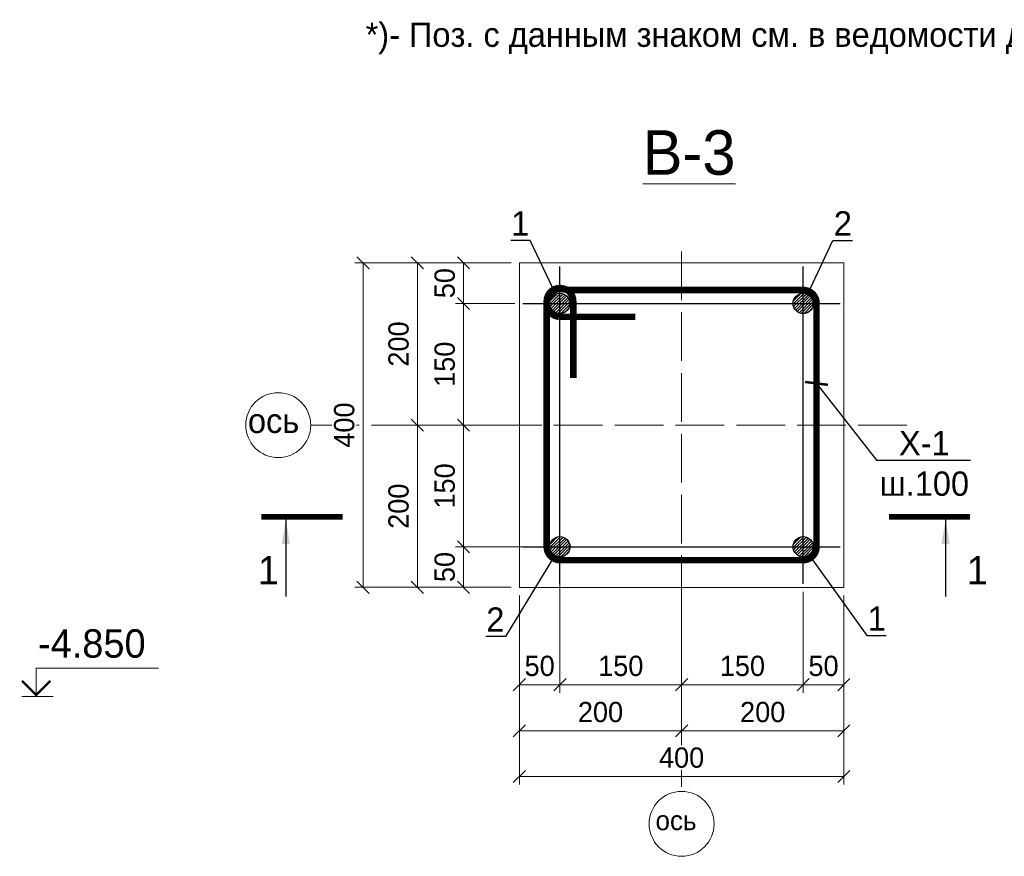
# Model space of a CAD drawing. Header units: millimetres. Extents: x -33345 to 4712671, y -3392 to 121473.
# Tile 190 of 256: x 1037238 to 1049378, y 53690 to 64004. Entities that reach past the tile are written whole.
import ezdxf
from ezdxf import colors
from ezdxf.entities.mleader import LeaderData, LeaderLine
from ezdxf.enums import TextEntityAlignment as Align
from ezdxf.math import Vec2, Vec3

# ---------------------------------------------------------------- set-up
doc = ezdxf.new("R2010")
doc.units = ezdxf.units.MM
doc.linetypes.add('ACAD_ISO02W100', pattern=[15, 12, -3])
doc.layers.add('_линия', color=7, linetype='Continuous')
doc.layers.add('A _razmer rtt', color=164, linetype='Continuous')
for name, color, linetype, lineweight in [('ACO-текст', 7, 'Continuous', 20), ('w-line', 7, 'Continuous', 0), ('КЖ Текст', 250, 'Continuous', 15)]:
    doc.layers.add(name, color=color, linetype=linetype, lineweight=lineweight)
doc.styles.add('ISO', font='isocpeui.ttf')
doc.styles.add('X-U-RW-01$0$StyleROMANS', font='GOTHIC.TTF')
doc.styles.add('ГОСТ 2.304', font='cs_gost2304.shx', dxfattribs={"oblique": 15})
doc.dimstyles.new('Copy(6) of 1-25', dxfattribs={"dimscale": 0, "dimtxt": 250, "dimasz": 150, "dimexe": 100, "dimexo": 100, "dimgap": 100, "dimtad": 1, "dimdec": 0, "dimtxsty": 'ГОСТ 2.304', "dimblk": 'OBLIQUE', "dimcen": 100, "dimdle": 1, "dimclrd": 256, "dimclre": 256, "dimclrt": 256, "dimadec": 0, "dimazin": 0, "dimtfac": 1, "dimtdec": 0, "dimtmove": 1, "dimatfit": 3, "dimfxl": 1.25, "dimtfill": 1, "dimlwd": 5, "dimlwe": 5, "dimarcsym": 2})

# ---------------------------------------------------------------- blocks, each defined once
blk = doc.blocks.new('_ArchTick')
at = {"color": 0, "linetype": 'ByBlock', "const_width": 0.15}
blk.add_lwpolyline([(-0.5, -0.5), (0.5, 0.5)], dxfattribs=at)
blk = doc.blocks.new('_Oblique')
at = {"color": 0, "linetype": 'ByBlock', "lineweight": -2}
blk.add_line((-0.5, -0.5), (0.5, 0.5), dxfattribs=at)
blk = doc.blocks.new('*D1572')
at = {"layer": '_линия', "lineweight": 5, "ltscale": 100, "transparency": 16777216}
for p, q in [((1043799, 57506), (1042610, 57506)), ((1042710, 57005), (1042710, 57507)), ((1043299, 57006), (1042610, 57006))]:
    blk.add_line(p, q, dxfattribs=at)
at = {"layer": 'Defpoints', "color": 0, "ltscale": 100, "transparency": 16777216}
for p in [(1042710, 57506), (1043899, 57506), (1043399, 57006)]:
    blk.add_point(p, dxfattribs=at)
at = {"layer": '_линия', "ltscale": 100, "transparency": 16777216, "insert": (1042479, 57256), "char_height": 250, "attachment_point": 5, "rotation": 90, "style": 'X-U-RW-01$0$StyleROMANS', "bg_fill": 3, "box_fill_scale": 1.1, "bg_fill_color": 256, "bg_fill_true_color": 13158600, "bg_fill_transparency": 0}
blk.add_mtext('50', dxfattribs=at)
at = {"layer": '_линия', "lineweight": 5, "ltscale": 100, "transparency": 16777216, "xscale": 150, "yscale": 150, "zscale": 150}
for p, rotation in [((1042710, 57506), 90), ((1042710, 57006), 270)]:
    blk.add_blockref('_Oblique', p, dxfattribs=dict(at, rotation=rotation))
blk = doc.blocks.new('*D1573')
at = {"layer": '_линия', "lineweight": 5, "ltscale": 100, "transparency": 16777216}
for p, q in [((1043299, 59006), (1042610, 59006)), ((1042710, 57505), (1042710, 59007)), ((1043799, 57506), (1042610, 57506))]:
    blk.add_line(p, q, dxfattribs=at)
at = {"layer": 'Defpoints', "color": 0, "ltscale": 100, "transparency": 16777216}
for p in [(1042710, 59006), (1043399, 59006), (1043899, 57506)]:
    blk.add_point(p, dxfattribs=at)
at = {"layer": '_линия', "lineweight": 5, "ltscale": 100, "transparency": 16777216, "xscale": 150, "yscale": 150, "zscale": 150}
for p, rotation in [((1042710, 59006), 90), ((1042710, 57506), 270)]:
    blk.add_blockref('_Oblique', p, dxfattribs=dict(at, rotation=rotation))
at = {"layer": '_линия', "ltscale": 100, "transparency": 16777216, "insert": (1042479, 58256), "char_height": 250, "attachment_point": 5, "rotation": 90, "style": 'X-U-RW-01$0$StyleROMANS', "bg_fill": 3, "box_fill_scale": 1.1, "bg_fill_color": 256, "bg_fill_true_color": 13158600, "bg_fill_transparency": 0}
blk.add_mtext('150', dxfattribs=at)
blk = doc.blocks.new('*D1574')
at = {"layer": '_линия', "lineweight": 5, "ltscale": 100, "transparency": 16777216}
for p, q in [((1043342, 60506), (1042610, 60506)), ((1042710, 59005), (1042710, 60507)), ((1043299, 59006), (1042610, 59006))]:
    blk.add_line(p, q, dxfattribs=at)
at = {"layer": 'Defpoints', "color": 0, "ltscale": 100, "transparency": 16777216}
for p in [(1042710, 60506), (1043442, 60506), (1043399, 59006)]:
    blk.add_point(p, dxfattribs=at)
at = {"layer": '_линия', "lineweight": 5, "ltscale": 100, "transparency": 16777216, "xscale": 150, "yscale": 150, "zscale": 150}
for p, rotation in [((1042710, 60506), 90), ((1042710, 59006), 270)]:
    blk.add_blockref('_Oblique', p, dxfattribs=dict(at, rotation=rotation))
at = {"layer": '_линия', "ltscale": 100, "transparency": 16777216, "insert": (1042479, 59756), "char_height": 250, "attachment_point": 5, "rotation": 90, "style": 'X-U-RW-01$0$StyleROMANS', "bg_fill": 3, "box_fill_scale": 1.1, "bg_fill_color": 256, "bg_fill_true_color": 13158600, "bg_fill_transparency": 0}
blk.add_mtext('150', dxfattribs=at)
blk = doc.blocks.new('*D1575')
at = {"layer": '_линия', "lineweight": 5, "ltscale": 100, "transparency": 16777216}
for p, q in [((1043299, 61006), (1042610, 61006)), ((1042710, 60505), (1042710, 61007)), ((1043342, 60506), (1042610, 60506))]:
    blk.add_line(p, q, dxfattribs=at)
at = {"layer": 'Defpoints', "color": 0, "ltscale": 100, "transparency": 16777216}
for p in [(1042710, 61006), (1043399, 61006), (1043442, 60506)]:
    blk.add_point(p, dxfattribs=at)
at = {"layer": '_линия', "ltscale": 100, "transparency": 16777216, "insert": (1042479, 60756), "char_height": 250, "attachment_point": 5, "rotation": 90, "style": 'X-U-RW-01$0$StyleROMANS', "bg_fill": 3, "box_fill_scale": 1.1, "bg_fill_color": 256, "bg_fill_true_color": 13158600, "bg_fill_transparency": 0}
blk.add_mtext('50', dxfattribs=at)
at = {"layer": '_линия', "lineweight": 5, "ltscale": 100, "transparency": 16777216, "xscale": 150, "yscale": 150, "zscale": 150}
for p, rotation in [((1042710, 61006), 90), ((1042710, 60506), 270)]:
    blk.add_blockref('_Oblique', p, dxfattribs=dict(at, rotation=rotation))
blk = doc.blocks.new('*D1576')
at = {"layer": '_линия', "lineweight": 5, "ltscale": 100, "transparency": 16777216}
for p, q in [((1043299, 61006), (1042041, 61006)), ((1042141, 61007), (1042141, 59005)), ((1043299, 59006), (1042041, 59006))]:
    blk.add_line(p, q, dxfattribs=at)
at = {"layer": 'Defpoints', "color": 0, "ltscale": 100, "transparency": 16777216}
for p in [(1043399, 61006), (1042141, 59006), (1043399, 59006)]:
    blk.add_point(p, dxfattribs=at)
at = {"layer": '_линия', "lineweight": 5, "ltscale": 100, "transparency": 16777216, "xscale": 150, "yscale": 150, "zscale": 150}
for p, rotation in [((1042141, 61006), 90), ((1042141, 59006), 270)]:
    blk.add_blockref('_Oblique', p, dxfattribs=dict(at, rotation=rotation))
at = {"layer": '_линия', "ltscale": 100, "transparency": 16777216, "insert": (1041910, 60006), "char_height": 250, "attachment_point": 5, "rotation": 90, "style": 'X-U-RW-01$0$StyleROMANS', "bg_fill": 3, "box_fill_scale": 1.1, "bg_fill_color": 256, "bg_fill_true_color": 13158600, "bg_fill_transparency": 0}
blk.add_mtext('200', dxfattribs=at)
blk = doc.blocks.new('*D1577')
at = {"layer": '_линия', "lineweight": 5, "ltscale": 100, "transparency": 16777216}
for p, q in [((1043299, 59006), (1042041, 59006)), ((1042141, 59007), (1042141, 57005)), ((1043299, 57006), (1042041, 57006))]:
    blk.add_line(p, q, dxfattribs=at)
at = {"layer": 'Defpoints', "color": 0, "ltscale": 100, "transparency": 16777216}
for p in [(1043399, 59006), (1042141, 57006), (1043399, 57006)]:
    blk.add_point(p, dxfattribs=at)
at = {"layer": '_линия', "lineweight": 5, "ltscale": 100, "transparency": 16777216, "xscale": 150, "yscale": 150, "zscale": 150}
for p, rotation in [((1042141, 59006), 90), ((1042141, 57006), 270)]:
    blk.add_blockref('_Oblique', p, dxfattribs=dict(at, rotation=rotation))
at = {"layer": '_линия', "ltscale": 100, "transparency": 16777216, "insert": (1041910, 58006), "char_height": 250, "attachment_point": 5, "rotation": 90, "style": 'X-U-RW-01$0$StyleROMANS', "bg_fill": 3, "box_fill_scale": 1.1, "bg_fill_color": 256, "bg_fill_true_color": 13158600, "bg_fill_transparency": 0}
blk.add_mtext('200', dxfattribs=at)
blk = doc.blocks.new('*D1578')
at = {"layer": '_линия', "lineweight": 5, "ltscale": 100, "transparency": 16777216}
for p, q in [((1043299, 61006), (1041371, 61006)), ((1041471, 57005), (1041471, 61007)), ((1043299, 57006), (1041371, 57006))]:
    blk.add_line(p, q, dxfattribs=at)
at = {"layer": 'Defpoints', "color": 0, "ltscale": 100, "transparency": 16777216}
for p in [(1041471, 61006), (1043399, 61006), (1043399, 57006)]:
    blk.add_point(p, dxfattribs=at)
at = {"layer": '_линия', "lineweight": 5, "ltscale": 100, "transparency": 16777216, "xscale": 150, "yscale": 150, "zscale": 150}
for p, rotation in [((1041471, 61006), 90), ((1041471, 57006), 270)]:
    blk.add_blockref('_Oblique', p, dxfattribs=dict(at, rotation=rotation))
at = {"layer": '_линия', "ltscale": 100, "transparency": 16777216, "insert": (1041240, 59006), "char_height": 250, "attachment_point": 5, "rotation": 90, "style": 'X-U-RW-01$0$StyleROMANS', "bg_fill": 3, "box_fill_scale": 1.1, "bg_fill_color": 256, "bg_fill_true_color": 13158600, "bg_fill_transparency": 0}
blk.add_mtext('400', dxfattribs=at)
blk = doc.blocks.new('*D1579')
at = {"layer": '_линия', "lineweight": 5, "ltscale": 100, "transparency": 16777216}
for p, q in [((1043899, 57406), (1043899, 55705)), ((1043399, 56906), (1043399, 55705)), ((1043398, 55805), (1043900, 55805))]:
    blk.add_line(p, q, dxfattribs=at)
at = {"layer": 'Defpoints', "color": 0, "ltscale": 100, "transparency": 16777216}
for p in [(1043899, 57506), (1043399, 57006), (1043899, 55805)]:
    blk.add_point(p, dxfattribs=at)
at = {"layer": '_линия', "ltscale": 100, "transparency": 16777216, "insert": (1043649, 56036), "char_height": 250, "attachment_point": 5, "style": 'X-U-RW-01$0$StyleROMANS', "bg_fill": 3, "box_fill_scale": 1.1, "bg_fill_color": 256, "bg_fill_true_color": 13158600, "bg_fill_transparency": 0}
blk.add_mtext('50', dxfattribs=at)
at = {"layer": '_линия', "lineweight": 5, "ltscale": 100, "transparency": 16777216, "xscale": 150, "yscale": 150, "zscale": 150, "rotation": 180}
blk.add_blockref('_Oblique', (1043399, 55805), dxfattribs=at)
at = {"layer": '_линия', "lineweight": 5, "ltscale": 100, "transparency": 16777216, "xscale": 150, "yscale": 150, "zscale": 150}
blk.add_blockref('_Oblique', (1043899, 55805), dxfattribs=at)
blk = doc.blocks.new('*D1580')
at = {"layer": '_линия', "lineweight": 5, "ltscale": 100, "transparency": 16777216}
for p, q in [((1043899, 57406), (1043899, 55705)), ((1045399, 56906), (1045399, 55705)), ((1043898, 55805), (1045400, 55805))]:
    blk.add_line(p, q, dxfattribs=at)
at = {"layer": 'Defpoints', "color": 0, "ltscale": 100, "transparency": 16777216}
for p in [(1043899, 57506), (1045399, 57006), (1045399, 55805)]:
    blk.add_point(p, dxfattribs=at)
at = {"layer": '_линия', "lineweight": 5, "ltscale": 100, "transparency": 16777216, "xscale": 150, "yscale": 150, "zscale": 150, "rotation": 180}
blk.add_blockref('_Oblique', (1043899, 55805), dxfattribs=at)
at = {"layer": '_линия', "lineweight": 5, "ltscale": 100, "transparency": 16777216, "xscale": 150, "yscale": 150, "zscale": 150}
blk.add_blockref('_Oblique', (1045399, 55805), dxfattribs=at)
at = {"layer": '_линия', "ltscale": 100, "transparency": 16777216, "insert": (1044649, 56036), "char_height": 250, "attachment_point": 5, "style": 'X-U-RW-01$0$StyleROMANS', "bg_fill": 3, "box_fill_scale": 1.1, "bg_fill_color": 256, "bg_fill_true_color": 13158600, "bg_fill_transparency": 0}
blk.add_mtext('150', dxfattribs=at)
blk = doc.blocks.new('*D1581')
at = {"layer": '_линия', "lineweight": 5, "ltscale": 100, "transparency": 16777216}
for p, q in [((1046899, 56949), (1046899, 55705)), ((1045399, 56906), (1045399, 55705)), ((1045398, 55805), (1046900, 55805))]:
    blk.add_line(p, q, dxfattribs=at)
at = {"layer": 'Defpoints', "color": 0, "ltscale": 100, "transparency": 16777216}
for p in [(1045399, 57006), (1046899, 57049), (1046899, 55805)]:
    blk.add_point(p, dxfattribs=at)
at = {"layer": '_линия', "lineweight": 5, "ltscale": 100, "transparency": 16777216, "xscale": 150, "yscale": 150, "zscale": 150, "rotation": 180}
blk.add_blockref('_Oblique', (1045399, 55805), dxfattribs=at)
at = {"layer": '_линия', "lineweight": 5, "ltscale": 100, "transparency": 16777216, "xscale": 150, "yscale": 150, "zscale": 150}
blk.add_blockref('_Oblique', (1046899, 55805), dxfattribs=at)
at = {"layer": '_линия', "ltscale": 100, "transparency": 16777216, "insert": (1046149, 56036), "char_height": 250, "attachment_point": 5, "style": 'X-U-RW-01$0$StyleROMANS', "bg_fill": 3, "box_fill_scale": 1.1, "bg_fill_color": 256, "bg_fill_true_color": 13158600, "bg_fill_transparency": 0}
blk.add_mtext('150', dxfattribs=at)
blk = doc.blocks.new('*D1582')
at = {"layer": '_линия', "lineweight": 5, "ltscale": 100, "transparency": 16777216}
for p, q in [((1046899, 56949), (1046899, 55705)), ((1047399, 56906), (1047399, 55705)), ((1046898, 55805), (1047400, 55805))]:
    blk.add_line(p, q, dxfattribs=at)
at = {"layer": 'Defpoints', "color": 0, "ltscale": 100, "transparency": 16777216}
for p in [(1046899, 57049), (1047399, 57006), (1047399, 55805)]:
    blk.add_point(p, dxfattribs=at)
at = {"layer": '_линия', "ltscale": 100, "transparency": 16777216, "insert": (1047149, 56036), "char_height": 250, "attachment_point": 5, "style": 'X-U-RW-01$0$StyleROMANS', "bg_fill": 3, "box_fill_scale": 1.1, "bg_fill_color": 256, "bg_fill_true_color": 13158600, "bg_fill_transparency": 0}
blk.add_mtext('50', dxfattribs=at)
at = {"layer": '_линия', "lineweight": 5, "ltscale": 100, "transparency": 16777216, "xscale": 150, "yscale": 150, "zscale": 150, "rotation": 180}
blk.add_blockref('_Oblique', (1046899, 55805), dxfattribs=at)
at = {"layer": '_линия', "lineweight": 5, "ltscale": 100, "transparency": 16777216, "xscale": 150, "yscale": 150, "zscale": 150}
blk.add_blockref('_Oblique', (1047399, 55805), dxfattribs=at)
blk = doc.blocks.new('*D1583')
at = {"layer": '_линия', "lineweight": 5, "ltscale": 100, "transparency": 16777216}
for p, q in [((1045399, 56906), (1045399, 55136)), ((1047399, 56906), (1047399, 55136)), ((1047400, 55236), (1045398, 55236))]:
    blk.add_line(p, q, dxfattribs=at)
at = {"layer": 'Defpoints', "color": 0, "ltscale": 100, "transparency": 16777216}
for p in [(1045399, 57006), (1047399, 57006), (1045399, 55236)]:
    blk.add_point(p, dxfattribs=at)
at = {"layer": '_линия', "lineweight": 5, "ltscale": 100, "transparency": 16777216, "xscale": 150, "yscale": 150, "zscale": 150, "rotation": 180}
blk.add_blockref('_Oblique', (1045399, 55236), dxfattribs=at)
at = {"layer": '_линия', "lineweight": 5, "ltscale": 100, "transparency": 16777216, "xscale": 150, "yscale": 150, "zscale": 150}
blk.add_blockref('_Oblique', (1047399, 55236), dxfattribs=at)
at = {"layer": '_линия', "ltscale": 100, "transparency": 16777216, "insert": (1046399, 55467), "char_height": 250, "attachment_point": 5, "style": 'X-U-RW-01$0$StyleROMANS', "bg_fill": 3, "box_fill_scale": 1.1, "bg_fill_color": 256, "bg_fill_true_color": 13158600, "bg_fill_transparency": 0}
blk.add_mtext('200', dxfattribs=at)
blk = doc.blocks.new('*D1584')
at = {"layer": '_линия', "lineweight": 5, "ltscale": 100, "transparency": 16777216}
for p, q in [((1043399, 56906), (1043399, 55136)), ((1045399, 56906), (1045399, 55136)), ((1045400, 55236), (1043398, 55236))]:
    blk.add_line(p, q, dxfattribs=at)
at = {"layer": 'Defpoints', "color": 0, "ltscale": 100, "transparency": 16777216}
for p in [(1043399, 57006), (1045399, 57006), (1043399, 55236)]:
    blk.add_point(p, dxfattribs=at)
at = {"layer": '_линия', "lineweight": 5, "ltscale": 100, "transparency": 16777216, "xscale": 150, "yscale": 150, "zscale": 150, "rotation": 180}
blk.add_blockref('_Oblique', (1043399, 55236), dxfattribs=at)
at = {"layer": '_линия', "lineweight": 5, "ltscale": 100, "transparency": 16777216, "xscale": 150, "yscale": 150, "zscale": 150}
blk.add_blockref('_Oblique', (1045399, 55236), dxfattribs=at)
at = {"layer": '_линия', "ltscale": 100, "transparency": 16777216, "insert": (1044399, 55467), "char_height": 250, "attachment_point": 5, "style": 'X-U-RW-01$0$StyleROMANS', "bg_fill": 3, "box_fill_scale": 1.1, "bg_fill_color": 256, "bg_fill_true_color": 13158600, "bg_fill_transparency": 0}
blk.add_mtext('200', dxfattribs=at)
blk = doc.blocks.new('*D1585')
at = {"layer": '_линия', "lineweight": 5, "ltscale": 100, "transparency": 16777216}
for p, q in [((1043399, 56906), (1043399, 54574)), ((1047399, 56906), (1047399, 54574)), ((1043398, 54674), (1047400, 54674))]:
    blk.add_line(p, q, dxfattribs=at)
at = {"layer": 'Defpoints', "color": 0, "ltscale": 100, "transparency": 16777216}
for p in [(1043399, 57006), (1047399, 57006), (1047399, 54674)]:
    blk.add_point(p, dxfattribs=at)
at = {"layer": '_линия', "lineweight": 5, "ltscale": 100, "transparency": 16777216, "xscale": 150, "yscale": 150, "zscale": 150, "rotation": 180}
blk.add_blockref('_Oblique', (1043399, 54674), dxfattribs=at)
at = {"layer": '_линия', "lineweight": 5, "ltscale": 100, "transparency": 16777216, "xscale": 150, "yscale": 150, "zscale": 150}
blk.add_blockref('_Oblique', (1047399, 54674), dxfattribs=at)
at = {"layer": '_линия', "ltscale": 100, "transparency": 16777216, "insert": (1045399, 54905), "char_height": 250, "attachment_point": 5, "style": 'X-U-RW-01$0$StyleROMANS', "bg_fill": 3, "box_fill_scale": 1.1, "bg_fill_color": 256, "bg_fill_true_color": 13158600, "bg_fill_transparency": 0}
blk.add_mtext('400', dxfattribs=at)

msp = doc.modelspace()

# ---------------------------------------------------------------- hatches: boundary and pattern name
h = msp.add_hatch()
h.set_pattern_fill('ANSI31', color=1, scale=8, style=0)
h.set_pattern_definition([(45, (762651.994, -100361.063), (-17.9605122, 17.9605122), [])])
edge = h.paths.add_edge_path()
edge.add_arc((1043898.601, 60505.66), 125, 0, 360)
h = msp.add_hatch()
h.set_pattern_fill('ANSI31', color=1, scale=8, style=0)
h.set_pattern_definition([(45, (765651.994, -100361.063), (-17.9605122, 17.9605122), [])])
edge = h.paths.add_edge_path()
edge.add_arc((1046898.601, 60505.66), 125, 0, 360)
h = msp.add_hatch()
h.set_pattern_fill('ANSI31', color=1, scale=8, style=0)
h.set_pattern_definition([(45, (762651.994, -103361.063), (-17.9605122, 17.9605122), [])])
edge = h.paths.add_edge_path()
edge.add_arc((1043898.601, 57505.66), 125, 0, 360)
h = msp.add_hatch()
h.set_pattern_fill('ANSI31', color=1, scale=8, style=0)
h.set_pattern_definition([(45, (765651.994, -103361.063), (-17.9605122, 17.9605122), [])])
edge = h.paths.add_edge_path()
edge.add_arc((1046898.601, 57505.66), 125, 0, 360)

# ---------------------------------------------------------------- linework, layer by layer
at = {"color": 1, "linetype": 'ACAD_ISO02W100', "lineweight": 5, "ltscale": 50}
for p, q in [((1045398.601, 61147.006), (1045398.601, 54489.968)), ((1040825.417, 59005.66), (1048224.886, 59005.66))]:
    msp.add_line(p, q, dxfattribs=at)
at = {"color": 7, "ltscale": 100}
for p, q in [((1043898.601, 57049.041), (1043898.601, 60962.278)), ((1046898.601, 57049.041), (1046898.601, 60962.278)), ((1043441.983, 60505.66), (1047355.22, 60505.66)), ((1043441.983, 57505.66), (1047355.22, 57505.66))]:
    msp.add_line(p, q, dxfattribs=at)
at = {"linetype": 'Continuous', "lineweight": 25, "ltscale": 4}
for p, q in [((1040519.144, 57841.236), (1040519.144, 56891.236)), ((1048654.308, 57841.236), (1048654.308, 56891.236))]:
    msp.add_line(p, q, dxfattribs=at)
at = {"lineweight": 13}
msp.add_line((1037265.288, 55658.85), (1037650.288, 55658.85), dxfattribs=at)
at = {"lineweight": 25, "const_width": 80}
msp.add_lwpolyline([(1044063.429, 59584.924), (1044063.429, 60531.994, 1), (1043735.576, 60531.994), (1043735.576, 57505.777, 0.413991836), (1043900.173, 57341.056), (1046898.601, 57341.056, 0.422070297), (1047063.147, 57510.062), (1047063.147, 60507.547, 0.415613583), (1046897.435, 60672.469), (1043968.537, 60672.469, 1.129654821), (1043885.842, 60340.062), (1044829.627, 60340.062)], format="xyb", dxfattribs=at)
at = {"linetype": 'Continuous', "lineweight": 25, "ltscale": 4, "const_width": 70}
msp.add_lwpolyline([(1048954.308, 57876.236), (1047954.308, 57876.236)], dxfattribs=at)
at = {"lineweight": 13}
msp.add_lwpolyline([(1037440.288, 55658.85), (1037440.288, 56008.85), (1038947.711, 56008.85)], dxfattribs=at)
at = {"lineweight": 13, "const_width": 28}
msp.add_lwpolyline([(1037265.288, 55853.646), (1037440.288, 55678.646), (1037615.288, 55853.646)], dxfattribs=at)
at = {"color": 1, "lineweight": 30}
for centre in [(1043898.601, 60505.66), (1046898.601, 60505.66), (1043898.601, 57505.66), (1046898.601, 57505.66)]:
    msp.add_circle(centre, 125, dxfattribs=at)
at = {"color": 7, "lineweight": 13, "ltscale": 0.5}
for centre in [(1040425.417, 59005.66), (1045398.601, 54089.968)]:
    msp.add_circle(centre, 400, dxfattribs=at)
at = {"color": 7, "lineweight": 15}
msp.add_arc((1043598.601, 57305.66), 205, 127.5609086, 127.5718693, dxfattribs=at)
at = {"linetype": 'Continuous', "lineweight": 25, "ltscale": 4}
for points in [[(1040519.144, 57841.236), (1040569.422, 57540.785), (1040468.866, 57540.785)], [(1048654.308, 57841.236), (1048604.03, 57540.785), (1048704.586, 57540.785)]]:
    msp.add_solid(points, dxfattribs=at)
at = {"layer": 'w-line', "color": 0, "ltscale": 100}
msp.add_lwpolyline([(1043398.601, 61005.66), (1047398.601, 61005.66), (1047398.601, 57005.66), (1043398.601, 57005.66)], close=True, dxfattribs=at)

# ---------------------------------------------------------------- texts
at = {"linetype": 'Continuous', "lineweight": 25, "ltscale": 4, "style": 'X-U-RW-01$0$StyleROMANS'}
for p in [(1040174.144, 57041.236), (1048915.975, 57041.236)]:
    msp.add_text('1', height=350, dxfattribs=at).set_placement(p)
at = {"lineweight": 25, "insert": (1037463.54, 56488.784), "char_height": 350, "width": 793.46123, "attachment_point": 1, "style": 'X-U-RW-01$0$StyleROMANS'}
msp.add_mtext('-4.850', dxfattribs=at)
at = {"layer": 'A _razmer rtt', "attachment_point": 1, "style": 'X-U-RW-01$0$StyleROMANS'}
for insert, char_height, width in [((1040052.03, 59208.38), 300, 223.60227), ((1045077.331, 54252.144), 240, 178.88182)]:
    msp.add_mtext('ось', dxfattribs=dict(at, insert=insert, char_height=char_height, width=width))
at = {"layer": 'ACO-текст', "insert": (1041503.025, 63969.251), "char_height": 300, "width": 11576.00056, "attachment_point": 1, "style": 'X-U-RW-01$0$StyleROMANS'}
msp.add_mtext('*)- Поз. с данным знаком см. в ведомости деталей', dxfattribs=at)
at = {"layer": 'КЖ Текст', "color": 0, "style": 'X-U-RW-01$0$StyleROMANS'}
msp.add_text('%%UВ-3', height=550, dxfattribs=at).set_placement((1045491.381, 62091.452), align=Align.CENTER)

# ---------------------------------------------------------------- leaders
at = {"lineweight": 25}
ml = msp.add_multileader_mtext('Standard', dxfattribs=at)
ml.set_content('1', color=256, style='X-U-RW-01$0$StyleROMANS')
ml.set_leader_properties()
ml.build(insert=Vec2(0, 0))
ml.multileader.update_dxf_attribs({"text_left_attachment_type": 6, "text_right_attachment_type": 6, "dogleg_length": 10, "arrow_head_size": 200})
ctx = ml.context
ctx.base_point, ctx.char_height, ctx.arrow_head_size, ctx.plane_origin = Vec3(1043442.392, 61282.811), 300, 200, Vec3(1042750.601, 60605.66)
ctx.left_attachment, ctx.right_attachment, ctx.text_align_type = 6, 6, 2
notes = []
notes.append((ctx, [(0, (1, 1, 0), (1043533.278, 61282.811), (-1, 0), 10, [(0, [(1043898.601, 60505.66)], 0, [])])]))
ctx.mtext.insert, ctx.mtext.alignment, ctx.mtext.flow_direction = Vec3(1043521.278, 61642.811), 3, 5
ml = msp.add_multileader_mtext('Standard', dxfattribs=at)
ml.set_content('2', color=256, style='X-U-RW-01$0$StyleROMANS')
ml.set_leader_properties()
ml.build(insert=Vec2(0, 0))
ml.multileader.update_dxf_attribs({"text_left_attachment_type": 6, "text_right_attachment_type": 6, "dogleg_length": 10, "arrow_head_size": 200})
ctx = ml.context
ctx.base_point, ctx.char_height, ctx.arrow_head_size, ctx.plane_origin = Vec3(1047273.925, 61282.811), 300, 200, Vec3(1048046.601, 60605.66)
ctx.left_attachment, ctx.right_attachment = 6, 6
notes.append((ctx, [(0, (1, 1, 0), (1047263.925, 61282.811), (1, 0), 10, [(0, [(1046898.601, 60505.66)], 0, [])])]))
ctx.mtext.insert, ctx.mtext.flow_direction = Vec3(1047275.925, 61642.811), 5
ml = msp.add_multileader_mtext('Standard', dxfattribs=at)
ml.set_content('Х-1\\Pш.100', color=256, style='X-U-RW-01$0$StyleROMANS')
ml.set_leader_properties()
ml.set_arrow_properties(name='ARCHTICK')
ml.build(insert=Vec2(0, 0))
ml.multileader.update_dxf_attribs({"text_left_attachment_type": 6, "text_right_attachment_type": 6, "dogleg_length": 10, "arrow_head_size": 200})
ctx = ml.context
ctx.base_point, ctx.char_height, ctx.arrow_head_size, ctx.plane_origin = Vec3(1047810.181, 58574.272), 300, 200, Vec3(1045623.205, 59549.402)
ctx.left_attachment, ctx.right_attachment, ctx.text_align_type = 6, 6, 1
notes.append((ctx, [(0, (1, 1, 0), (1047800.181, 58574.272), (1, 0), 10, [(0, [(1047063.147, 59520.316)], 0, [])])]))
ctx.mtext.insert, ctx.mtext.alignment, ctx.mtext.flow_direction = Vec3(1048392.093, 58934.272), 2, 5
for ctx, leaders in notes:
    for number, flags, end, landing, length, lines in leaders:
        leader = LeaderData()
        leader.index, (leader.has_last_leader_line, leader.has_dogleg_vector, leader.attachment_direction) = number, flags
        leader.last_leader_point, leader.dogleg_vector, leader.dogleg_length = Vec3(end), Vec3(landing), length
        for number, points, colour, breaks in lines:
            line = LeaderLine()
            line.index, line.vertices, line.color, line.breaks = number, Vec3.list(points), colors.encode_raw_color(colour), breaks
            leader.lines.append(line)
        ctx.leaders.append(leader)

# ---------------------------------------------------------------- next in the draw order: dimensions: what is measured, and where the dimension line sits
at = {"layer": '_линия', "color": 177, "ltscale": 100, "true_color": 0x293189}
dim = msp.add_linear_dim(base=(1042710.411, 57505.66), p1=(1043398.601, 57005.66), p2=(1043898.601, 57505.66), angle=90, dimstyle='Copy(6) of 1-25', override={"dimscale": 1, "dimlfac": 0.1, "dimtxsty": 'X-U-RW-01$0$StyleROMANS', "dimfxl": 100, "dimarcsym": 1}, dxfattribs=at)
dim.commit()
dim.dimension.update_dxf_attribs({"geometry": '*D1572', "text_midpoint": (1042710.411, 57255.66), "dimtype": 160})

# ---------------------------------------------------------------- next in the draw order: dimensions: what is measured, and where the dimension line sits
dim = msp.add_linear_dim(base=(1042710.411, 59005.66), p1=(1043898.601, 57505.66), p2=(1043398.601, 59005.66), angle=90, dimstyle='Copy(6) of 1-25', override={"dimscale": 1, "dimlfac": 0.1, "dimtxsty": 'X-U-RW-01$0$StyleROMANS', "dimfxl": 100, "dimarcsym": 1}, dxfattribs=at)
dim.commit()
dim.dimension.update_dxf_attribs({"geometry": '*D1573', "text_midpoint": (1042479.123, 58255.66)})

# ---------------------------------------------------------------- next in the draw order: dimensions: what is measured, and where the dimension line sits
dim = msp.add_linear_dim(base=(1042710.411, 60505.66), p1=(1043398.601, 59005.66), p2=(1043441.983, 60505.66), angle=90, dimstyle='Copy(6) of 1-25', override={"dimscale": 1, "dimlfac": 0.1, "dimtxsty": 'X-U-RW-01$0$StyleROMANS', "dimfxl": 100, "dimarcsym": 1}, dxfattribs=at)
dim.commit()
dim.dimension.update_dxf_attribs({"geometry": '*D1574', "text_midpoint": (1042479.123, 59755.66)})

# ---------------------------------------------------------------- next in the draw order: dimensions: what is measured, and where the dimension line sits
dim = msp.add_linear_dim(base=(1042710.411, 61005.66), p1=(1043441.983, 60505.66), p2=(1043398.601, 61005.66), angle=90, dimstyle='Copy(6) of 1-25', override={"dimscale": 1, "dimlfac": 0.1, "dimtxsty": 'X-U-RW-01$0$StyleROMANS', "dimfxl": 100, "dimarcsym": 1}, dxfattribs=at)
dim.commit()
dim.dimension.update_dxf_attribs({"geometry": '*D1575', "text_midpoint": (1042710.411, 60755.66), "dimtype": 160})

# ---------------------------------------------------------------- next in the draw order: dimensions: what is measured, and where the dimension line sits
dim = msp.add_linear_dim(base=(1042141.256, 59005.66), p1=(1043398.601, 61005.66), p2=(1043398.601, 59005.66), angle=90, dimstyle='Copy(6) of 1-25', override={"dimscale": 1, "dimlfac": 0.1, "dimtxsty": 'X-U-RW-01$0$StyleROMANS', "dimfxl": 100, "dimarcsym": 1}, dxfattribs=at)
dim.commit()
dim.dimension.update_dxf_attribs({"geometry": '*D1576', "text_midpoint": (1041909.968, 60005.66)})

# ---------------------------------------------------------------- next in the draw order: dimensions: what is measured, and where the dimension line sits
dim = msp.add_linear_dim(base=(1042141.256, 57005.66), p1=(1043398.601, 59005.66), p2=(1043398.601, 57005.66), angle=90, dimstyle='Copy(6) of 1-25', override={"dimscale": 1, "dimlfac": 0.1, "dimtxsty": 'X-U-RW-01$0$StyleROMANS', "dimfxl": 100, "dimarcsym": 1}, dxfattribs=at)
dim.commit()
dim.dimension.update_dxf_attribs({"geometry": '*D1577', "text_midpoint": (1041909.968, 58005.66)})

# ---------------------------------------------------------------- next in the draw order: dimensions: what is measured, and where the dimension line sits
dim = msp.add_linear_dim(base=(1041471.023, 61005.66), p1=(1043398.601, 57005.66), p2=(1043398.601, 61005.66), angle=90, dimstyle='Copy(6) of 1-25', override={"dimscale": 1, "dimlfac": 0.1, "dimtxsty": 'X-U-RW-01$0$StyleROMANS', "dimfxl": 100, "dimarcsym": 1}, dxfattribs=at)
dim.commit()
dim.dimension.update_dxf_attribs({"geometry": '*D1578', "text_midpoint": (1041239.734, 59005.66)})

# ---------------------------------------------------------------- next in the draw order: linework, layer by layer
at = {"linetype": 'Continuous', "lineweight": 25, "ltscale": 4, "const_width": 70}
msp.add_lwpolyline([(1040219.144, 57876.236), (1041219.144, 57876.236)], dxfattribs=at)

# ---------------------------------------------------------------- next in the draw order: texts
at = {"insert": (351439.431, 62275.551), "char_height": 500, "width": 9875.6458, "attachment_point": 1, "style": 'ISO'}
msp.add_mtext('\\pi4343.31532;{\\LА-А\\P\\pi0;Армирование приямка. M 1:20}', dxfattribs=at)

# ---------------------------------------------------------------- next in the draw order: dimensions: what is measured, and where the dimension line sits
at = {"layer": '_линия', "color": 177, "ltscale": 100, "true_color": 0x293189}
dim = msp.add_linear_dim(base=(1043898.601, 55805.199), p1=(1043398.601, 57005.66), p2=(1043898.601, 57505.66), dimstyle='Copy(6) of 1-25', override={"dimscale": 1, "dimlfac": 0.1, "dimtxsty": 'X-U-RW-01$0$StyleROMANS', "dimfxl": 100, "dimarcsym": 1}, dxfattribs=at)
dim.commit()
dim.dimension.update_dxf_attribs({"geometry": '*D1579', "text_midpoint": (1043648.601, 55805.199), "dimtype": 160})

# ---------------------------------------------------------------- next in the draw order: dimensions: what is measured, and where the dimension line sits
dim = msp.add_linear_dim(base=(1045398.601, 55805.199), p1=(1043898.601, 57505.66), p2=(1045398.601, 57005.66), dimstyle='Copy(6) of 1-25', override={"dimscale": 1, "dimlfac": 0.1, "dimtxsty": 'X-U-RW-01$0$StyleROMANS', "dimfxl": 100, "dimarcsym": 1}, dxfattribs=at)
dim.commit()
dim.dimension.update_dxf_attribs({"geometry": '*D1580', "text_midpoint": (1044648.601, 56036.487)})

# ---------------------------------------------------------------- next in the draw order: dimensions: what is measured, and where the dimension line sits
dim = msp.add_linear_dim(base=(1046898.601, 55805.199), p1=(1045398.601, 57005.66), p2=(1046898.601, 57049.041), dimstyle='Copy(6) of 1-25', override={"dimscale": 1, "dimlfac": 0.1, "dimtxsty": 'X-U-RW-01$0$StyleROMANS', "dimfxl": 100, "dimarcsym": 1}, dxfattribs=at)
dim.commit()
dim.dimension.update_dxf_attribs({"geometry": '*D1581', "text_midpoint": (1046148.601, 56036.487)})

# ---------------------------------------------------------------- next in the draw order: dimensions: what is measured, and where the dimension line sits
dim = msp.add_linear_dim(base=(1047398.601, 55805.199), p1=(1046898.601, 57049.041), p2=(1047398.601, 57005.66), dimstyle='Copy(6) of 1-25', override={"dimscale": 1, "dimlfac": 0.1, "dimtxsty": 'X-U-RW-01$0$StyleROMANS', "dimfxl": 100, "dimarcsym": 1}, dxfattribs=at)
dim.commit()
dim.dimension.update_dxf_attribs({"geometry": '*D1582', "text_midpoint": (1047148.601, 55805.199), "dimtype": 160})

# ---------------------------------------------------------------- next in the draw order: dimensions: what is measured, and where the dimension line sits
dim = msp.add_linear_dim(base=(1045398.601, 55236.044), p1=(1047398.601, 57005.66), p2=(1045398.601, 57005.66), dimstyle='Copy(6) of 1-25', override={"dimscale": 1, "dimlfac": 0.1, "dimtxsty": 'X-U-RW-01$0$StyleROMANS', "dimfxl": 100, "dimarcsym": 1}, dxfattribs=at)
dim.commit()
dim.dimension.update_dxf_attribs({"geometry": '*D1583', "text_midpoint": (1046398.601, 55467.333)})

# ---------------------------------------------------------------- next in the draw order: dimensions: what is measured, and where the dimension line sits
dim = msp.add_linear_dim(base=(1043398.601, 55236.044), p1=(1045398.601, 57005.66), p2=(1043398.601, 57005.66), dimstyle='Copy(6) of 1-25', override={"dimscale": 1, "dimlfac": 0.1, "dimtxsty": 'X-U-RW-01$0$StyleROMANS', "dimfxl": 100, "dimarcsym": 1}, dxfattribs=at)
dim.commit()
dim.dimension.update_dxf_attribs({"geometry": '*D1584', "text_midpoint": (1044398.601, 55467.333)})

# ---------------------------------------------------------------- next in the draw order: dimensions: what is measured, and where the dimension line sits
dim = msp.add_linear_dim(base=(1047398.601, 54673.889), p1=(1043398.601, 57005.66), p2=(1047398.601, 57005.66), dimstyle='Copy(6) of 1-25', override={"dimscale": 1, "dimlfac": 0.1, "dimtxsty": 'X-U-RW-01$0$StyleROMANS', "dimfxl": 100, "dimarcsym": 1}, dxfattribs=at)
dim.commit()
dim.dimension.update_dxf_attribs({"geometry": '*D1585', "text_midpoint": (1045398.601, 54905.177)})

# ---------------------------------------------------------------- next in the draw order: leaders
at = {"lineweight": 25}
ml = msp.add_multileader_mtext('Standard', dxfattribs=at)
ml.set_content('2', color=256, style='X-U-RW-01$0$StyleROMANS')
ml.set_leader_properties()
ml.build(insert=Vec2(0, 0))
ml.multileader.update_dxf_attribs({"text_left_attachment_type": 6, "text_right_attachment_type": 6, "dogleg_length": 10, "arrow_head_size": 200})
ctx = ml.context
ctx.base_point, ctx.char_height, ctx.arrow_head_size, ctx.plane_origin = Vec3(1043008.413, 56398.005), 300, 200, Vec3(1042443.475, 55720.854)
ctx.left_attachment, ctx.right_attachment, ctx.text_align_type = 6, 6, 2
notes = []
notes.append((ctx, [(0, (1, 1, 0), (1043226.152, 56398.005), (-1, 0), 10, [(0, [(1043898.601, 57505.66)], 0, [])])]))
ctx.mtext.insert, ctx.mtext.alignment, ctx.mtext.flow_direction = Vec3(1043214.152, 56758.005), 3, 5
ml = msp.add_multileader_mtext('Standard', dxfattribs=at)
ml.set_content('1', color=256, style='X-U-RW-01$0$StyleROMANS')
ml.set_leader_properties()
ml.build(insert=Vec2(0, 0))
ml.multileader.update_dxf_attribs({"text_left_attachment_type": 6, "text_right_attachment_type": 6, "dogleg_length": 10, "arrow_head_size": 200})
ctx = ml.context
ctx.base_point, ctx.char_height, ctx.arrow_head_size, ctx.plane_origin = Vec3(1047691.662, 56411.439), 300, 200, Vec3(1048046.601, 57405.66)
ctx.left_attachment, ctx.right_attachment = 6, 6
notes.append((ctx, [(0, (1, 1, 0), (1047681.662, 56411.439), (1, 0), 10, [(0, [(1046898.601, 57505.66)], 0, [])])]))
ctx.mtext.insert, ctx.mtext.flow_direction = Vec3(1047693.662, 56771.439), 5
for ctx, leaders in notes:
    for number, flags, end, landing, length, lines in leaders:
        leader = LeaderData()
        leader.index, (leader.has_last_leader_line, leader.has_dogleg_vector, leader.attachment_direction) = number, flags
        leader.last_leader_point, leader.dogleg_vector, leader.dogleg_length = Vec3(end), Vec3(landing), length
        for number, points, colour, breaks in lines:
            line = LeaderLine()
            line.index, line.vertices, line.color, line.breaks = number, Vec3.list(points), colors.encode_raw_color(colour), breaks
            leader.lines.append(line)
        ctx.leaders.append(leader)

doc.saveas('drawing.dxf')
